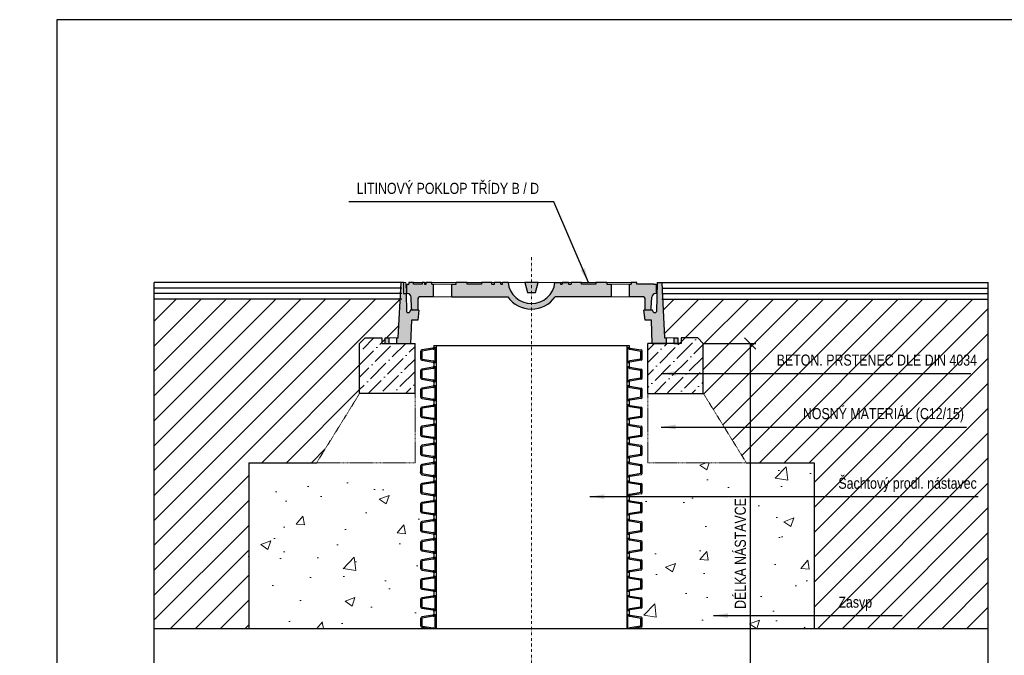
# Model space of a CAD drawing. Header units: millimetres. Extents: x 1 to 417021, y 3 to 99846.
# Tile 10 of 53: x 291111 to 292887, y 77968 to 79115. Entities that reach past the tile are written whole.
import ezdxf

# ---------------------------------------------------------------- set-up
doc = ezdxf.new("R2010")
doc.units = ezdxf.units.MM
doc.linetypes.add('OSA', pattern=[10, 5, -2.5, 0, -2.5])
doc.linetypes.add('VERDECKT2', pattern=[4.7625, 3.175, -1.5875])
doc.layers.get('Defpoints').update_dxf_attribs({"color": 6, "lineweight": 5})
doc.layers.add('FRW-Kontur', color=7, linetype='Continuous', lineweight=15)
for name, color, linetype in [('KOTY', 7, 'Continuous'), ('Obvodová - silná', 7, 'Continuous'), ('RAMECEK', 7, 'Continuous')]:
    doc.layers.add(name, color=color, linetype=linetype)
doc.layers.add('TP_00', color=7, linetype='Continuous', lineweight=5, plot=False)
doc.styles.add('BEMSTIL', font='isocp3.shx', dxfattribs={"width": 0.8})
doc.styles.add('TPkoty', font='arial.ttf', dxfattribs={"width": 0.8, "height": 2})
doc.styles.add('TPpoznámky', font='arial.ttf', dxfattribs={"width": 0.8, "height": 2})
doc.dimstyles.new('BEMASS', dxfattribs={"dimscale": 7.5, "dimtxt": 3.5, "dimasz": 3.5, "dimexe": 2, "dimexo": 2, "dimgap": 1, "dimtad": 1, "dimdec": 0, "dimtxsty": 'BEMSTIL', "dimcen": 3, "dimclrd": 256, "dimclre": 256, "dimclrt": 256, "dimadec": 0, "dimazin": 0, "dimtfac": 0.875, "dimtdec": 0, "dimtmove": 0, "dimatfit": 0, "dimfxl": 1, "dimtolj": 1, "dimlwd": 25, "dimlwe": 25, "dimarcsym": 0})
doc.dimstyles.new('TPM', dxfattribs={"dimscale": 0, "dimtxt": 2, "dimasz": 2, "dimexe": 1, "dimexo": 1, "dimgap": 0.5, "dimtad": 1, "dimzin": 1, "dimtxsty": 'TPkoty', "dimblk": 'OBLIQUE', "dimcen": 2.5, "dimclrd": 256, "dimclre": 256, "dimclrt": 256, "dimazin": 0, "dimtfac": 1, "dimtmove": 1, "dimatfit": 3, "dimfxl": 5, "dimtfillclr": 256, "dimarcsym": 0})
pattern_1 = [(45, (247274.233, 89226.702), (-22.45064, 22.45064), [])]

# ---------------------------------------------------------------- blocks, each defined once
blk = doc.blocks.new('Rohrelement DN350')
for p, q in [((-0.1995, 0.0099), (-0.1995, 0.0245)), ((-0.1777, 0.0297), (-0.1978, 0.0265)), ((-0.1774, 0.0277), (-0.1975, 0.0245)), ((-0.1975, 0.0099), (-0.1975, 0.0245)), ((-0.176, 0.0344), (-0.176, 0.0316)), ((-0.174, 0.0028), (-0.174, 0.0316)), ((-0.172, 0.0344), (-0.172, 0)), ((0.172, 0.0344), (0.172, 0)), ((0.174, 0.0028), (0.174, 0.0316)), ((0.176, 0.0344), (0.176, 0.0316)), ((0.1774, 0.0277), (0.1975, 0.0245)), ((0.1777, 0.0297), (0.1978, 0.0265)), ((0.1975, 0.0099), (0.1975, 0.0245)), ((0.1995, 0.0099), (0.1995, 0.0245)), ((-0.1978, 0.0079), (-0.1777, 0.0047)), ((-0.1975, 0.0099), (-0.1774, 0.0067)), ((-0.176, 0.0028), (-0.176, 0)), ((0.176, 0.0028), (0.176, 0)), ((0.1975, 0.0099), (0.1774, 0.0067)), ((0.1978, 0.0079), (0.1777, 0.0047))]:
    blk.add_line(p, q)
for centre, radius, start, end in [((-0.1975, 0.0245), 0.002, 99, 180), ((-0.178, 0.0316), 0.002, 279, 0), ((-0.178, 0.0316), 0.004, 279, 0), ((0.178, 0.0316), 0.004, 180, 261), ((0.178, 0.0316), 0.002, 180, 261), ((0.1975, 0.0245), 0.002, 0, 81), ((-0.1975, 0.0099), 0.002, 180, 261), ((-0.178, 0.0028), 0.002, 0, 81), ((-0.178, 0.0028), 0.004, 0, 81), ((0.178, 0.0028), 0.004, 99, 180), ((0.178, 0.0028), 0.002, 99, 180), ((0.1975, 0.0099), 0.002, 279, 0)]:
    blk.add_arc(centre, radius, start, end)
blk = doc.blocks.new('_Oblique')
at = {"color": 0, "linetype": 'ByBlock', "lineweight": -2}
blk.add_line((-0.5, -0.5), (0.5, 0.5), dxfattribs=at)
blk = doc.blocks.new('*D89')
at = {"lineweight": -2, "transparency": 16777216}
for p, q in [((292343.9, 78530.9), (292438.5, 78530.9)), ((292428.5, 78530.9), (292428.5, 77737.1)), ((292403.9, 77737.1), (292438.5, 77737.1))]:
    blk.add_line(p, q, dxfattribs=at)
at = {"layer": 'Defpoints', "color": 0, "transparency": 16777216}
for p in [(292243.9, 78530.9), (292303.9, 77737.1), (292428.5, 77737.1)]:
    blk.add_point(p, dxfattribs=at)
at = {"lineweight": -2, "transparency": 16777216, "xscale": 20, "yscale": 20, "zscale": 20}
for p, rotation in [((292428.5, 78530.9), 90), ((292428.5, 77737.1), 270)]:
    blk.add_blockref('_Oblique', p, dxfattribs=dict(at, rotation=rotation))
at = {"transparency": 16777216, "insert": (292410.8, 78152.1), "char_height": 20, "attachment_point": 5, "rotation": 90, "style": 'TPkoty'}
blk.add_mtext('DÉLKA NÁSTAVCE', dxfattribs=at)

msp = doc.modelspace()

# ---------------------------------------------------------------- hatches: boundary and pattern name
at = {"lineweight": 5}
h = msp.add_hatch(color=7, dxfattribs=at)
h.paths.add_polyline_path([(291776.902, 78540.907), (291769.902, 78540.907), (291769.902, 78530.907), (291776.902, 78530.907)])
h.paths.add_polyline_path([(291817.369, 78572.907), (291828.91, 78572.907), (291830.902, 78590.907), (291815.275, 78590.907), (291814.501, 78588.019, -0.33945426), (291813.052, 78586.907), (291809.819, 78586.907, -0.4091108), (291808.319, 78588.381), (291807.751, 78620.907), (291802.902, 78620.907), (291802.902, 78640.907), (291798.902, 78640.907), (291793.661, 78540.907), (291790.902, 78540.907), (291790.902, 78530.907), (291807.338, 78530.907), (291815.902, 78530.907)])
h.paths.add_polyline_path([(292268.902, 78640.907), (292260.402, 78640.907), (292259.485, 78588.381, -0.4091108), (292257.986, 78586.907), (292254.752, 78586.907, -0.33945426), (292253.303, 78588.019), (292252.529, 78590.907), (292236.902, 78590.907), (292238.894, 78572.907), (292250.435, 78572.907), (292251.902, 78530.907), (292276.902, 78530.907), (292276.902, 78540.907), (292274.143, 78540.907)])
h.paths.add_polyline_path([(292297.902, 78540.907), (292290.902, 78540.907), (292290.902, 78530.907), (292297.902, 78530.907)])
h = msp.add_hatch(color=256, dxfattribs=at)
h.paths.add_polyline_path([(291857.402, 78614.907), (291857.402, 78637.907), (291853.902, 78637.907), (291853.902, 78640.907), (291843.902, 78640.907), (291843.902, 78637.907), (291840.902, 78637.907), (291840.902, 78640.907), (291836.902, 78640.907), (291836.902, 78637.907), (291820.902, 78637.907), (291820.902, 78640.907), (291812.902, 78640.907), (291812.902, 78637.907), (291808.902, 78637.907), (291808.902, 78620.907), (291809.687, 78620.907, -0.39895955), (291816.678, 78614.273), (291817.693, 78594.907), (291818.764, 78590.907), (291828.902, 78590.907), (291828.902, 78611.907, -0.41421356), (291831.902, 78614.907)])
h.paths.add_polyline_path([(291890.402, 78637.907), (291890.402, 78614.907), (291991.117, 78614.907, 0.24193575), (292033.882, 78592.907, 0.0001901), (292033.922, 78592.907, 0.24193575), (292076.687, 78614.907), (292177.402, 78614.907), (292177.402, 78637.907), (292169.902, 78637.907), (292169.902, 78640.907), (292149.902, 78640.907), (292149.902, 78637.907), (292123.902, 78637.907), (292123.902, 78640.907), (292105.402, 78640.907), (292105.402, 78637.907), (292100.402, 78637.907), (292100.402, 78640.907), (292089.402, 78640.907), (292089.402, 78637.907), (292086.402, 78637.907), (292086.402, 78640.907), (292076.257, 78640.907, -0.89718595), (291991.548, 78640.907), (291981.402, 78640.907), (291981.402, 78637.907), (291978.402, 78637.907), (291978.402, 78640.907), (291967.402, 78640.907), (291967.402, 78637.907), (291962.402, 78637.907), (291962.402, 78640.907), (291943.902, 78640.907), (291943.902, 78637.907), (291917.902, 78637.907), (291917.902, 78640.907), (291897.902, 78640.907), (291897.902, 78637.907)])
h.paths.add_polyline_path([(292258.902, 78620.907), (292258.902, 78637.907), (292254.922, 78637.907), (292254.902, 78637.907), (292254.882, 78637.907), (292223.902, 78637.907), (292223.902, 78640.907), (292213.902, 78640.907), (292213.902, 78637.907), (292210.402, 78637.907), (292210.402, 78614.907), (292235.902, 78614.907, -0.41421356), (292238.902, 78611.907), (292238.902, 78590.907), (292249.04, 78590.907), (292250.112, 78594.907), (292251.127, 78614.273, -0.39895955), (292258.117, 78620.907)])
msp.add_hatch(color=256, dxfattribs=at).paths.add_polyline_path([(292041.079, 78622.907), (292045.902, 78640.907), (292033.922, 78640.907), (292033.902, 78640.907), (292033.882, 78640.907), (292021.902, 78640.907), (292026.725, 78622.907)])
at = {"layer": 'TP_00'}
h = msp.add_hatch(dxfattribs=at)
h.set_pattern_fill('ANSI31', color=256, scale=10)
h.set_pattern_definition(pattern_1)
h.paths.add_polyline_path([(291628.84, 77782.559), (291628.84, 77821.934), (291725.965, 77821.934), (291725.965, 77782.559)], flags=9)
h.paths.add_polyline_path([(291353.215, 78610.907), (291353.214, 78016.907), (291523.902, 78016.907), (291523.902, 78315.907), (291646.355, 78315.907), (291723.902, 78440.907), (291723.902, 78530.907), (291733.902, 78540.907), (291763.902, 78540.907), (291763.902, 78530.907), (291769.902, 78530.907), (291769.902, 78540.907), (291793.661, 78540.907), (291797.33, 78610.907)])
h.paths.add_polyline_path([(291353.214, 77943.502), (291353.214, 77458.927), (291523.902, 77458.927), (291523.902, 77943.502)])
h = msp.add_hatch(dxfattribs=at)
h.set_pattern_fill('ANSI31', color=256, scale=10)
h.set_pattern_definition(pattern_1)
h.paths.add_polyline_path([(292543.902, 78016.907), (292857.969, 78016.907), (292857.969, 78610.907), (292270.474, 78610.907), (292274.143, 78540.907), (292276.902, 78540.907), (292290.902, 78540.907), (292297.902, 78540.907), (292297.902, 78530.907), (292303.902, 78530.907), (292303.902, 78540.907), (292333.902, 78540.907), (292343.902, 78530.907), (292343.902, 78440.907), (292421.449, 78315.907), (292543.902, 78315.907)])
h.paths.add_polyline_path([(292581.116, 78041.985), (292654.978, 78041.985), (292654.978, 78080.969), (292581.116, 78080.969)], flags=24)
h.paths.add_polyline_path([(292515.832, 78380.812), (292821.948, 78380.812), (292821.948, 78427.203), (292515.832, 78427.203)], flags=24)
h.paths.add_polyline_path([(292471.115, 78485.461), (292842.932, 78485.461), (292842.932, 78516.525), (292471.115, 78516.525)], flags=24)
h.paths.add_polyline_path([(292579.902, 78255.25), (292845.06, 78255.25), (292845.06, 78301.518), (292579.902, 78301.518)], flags=24)
h = msp.add_hatch(dxfattribs=at)
h.set_pattern_fill('ANSI36', color=256, scale=5, style=0)
h.set_pattern_definition([(45, (247274.233, 89226.702), (8.41899, 30.8696304), [39.6875, -7.9375, 0, -7.9375])])
h.paths.add_polyline_path([(291823.902, 78530.907), (291763.902, 78530.907), (291763.902, 78540.907), (291733.902, 78540.907), (291723.902, 78530.907), (291723.902, 78440.907), (291823.902, 78440.907)])
h.paths.add_polyline_path([(292343.902, 78530.907), (292333.902, 78540.907), (292303.902, 78540.907), (292303.902, 78530.907), (292243.902, 78530.907), (292243.902, 78440.907), (292343.902, 78440.907)])
h = msp.add_hatch(dxfattribs=at)
h.set_pattern_fill('AR-CONC', color=256)
h.set_pattern_definition([(50, (247274.23, 89226.7), (182.18467, -15.9391), [19.05, -209.55]), (355, (247274.23, 89226.7), (-35.2434, 191.05685), [15.24, -167.6406]), (100.45144, (247289.41, 89225.37), (146.94125, 175.11775), [16.19, -178.09024]), (46.1842, (247274.23, 89277.5), (271.079, -42.0423), [28.575, -314.325]), (96.63556, (247296.82, 89274), (237.4041, 247.4261), [24.285, -267.1356]), (351.18415, (247274.23, 89277.5), (237.4041, 247.4261), [22.86, -251.4597]), (21, (247299.63, 89264.8), (151.6144, -102.2652), [19.05, -209.55]), (326, (247299.63, 89264.8), (61.802, 184.188), [15.24, -167.64]), (71.45144, (247312.27, 89256.28), (213.4164, 81.9228), [16.19, -178.08994]), (37.5, (247274.23, 89226.7), (3.0886, 84.55504), [0, -165.608, 0, -170.18, 0, -168.275]), (7.5, (247274.23, 89226.7), (66.81966, 100.18057), [0, -97.028, 0, -161.798, 0, -64.135]), (327.5, (247217.59, 89226.7), (135.5906, -5.72874), [0, -63.5, 0, -198.12, 0, -262.89]), (317.5, (247192.19, 89226.7), (148.12918, 25.4265), [0, -82.55, 0, -131.572, 0, -186.69])])
h.paths.add_polyline_path([(291834.206, 78016.907), (291834.206, 78315.907), (291523.902, 78315.907), (291523.902, 78016.907)])
h.paths.add_polyline_path([(292543.902, 78016.907), (292543.902, 78315.907), (292234.2, 78315.907), (292234.2, 78016.907)])

# ---------------------------------------------------------------- linework, layer by layer
at = {"color": 7, "linetype": 'Continuous'}
for p, q in [((291793.661, 78540.907), (291798.902, 78640.907)), ((291802.902, 78640.907), (291798.902, 78640.907)), ((291802.902, 78640.907), (291802.902, 78620.907)), ((291808.902, 78620.907), (291808.902, 78637.907)), ((291808.902, 78637.907), (291812.902, 78637.907)), ((291812.902, 78640.907), (291812.902, 78637.907)), ((291820.902, 78640.907), (291812.902, 78640.907)), ((291820.902, 78637.907), (291820.902, 78640.907)), ((291836.902, 78637.907), (291820.902, 78637.907)), ((291836.902, 78640.907), (291836.902, 78637.907)), ((291840.902, 78640.907), (291836.902, 78640.907)), ((291840.902, 78640.907), (291840.902, 78637.907)), ((291840.902, 78637.907), (291843.902, 78637.907)), ((291843.902, 78637.907), (291843.902, 78640.907)), ((291853.902, 78640.907), (291843.902, 78640.907)), ((291853.902, 78637.907), (291853.902, 78640.907)), ((291853.902, 78637.907), (291857.402, 78637.907)), ((291857.402, 78614.907), (291857.402, 78637.907)), ((291890.402, 78614.907), (291890.402, 78637.907)), ((291890.402, 78637.907), (291897.902, 78637.907)), ((291897.902, 78637.907), (291897.902, 78640.907)), ((291917.902, 78640.907), (291897.902, 78640.907)), ((291917.902, 78637.907), (291917.902, 78640.907)), ((291943.902, 78637.907), (291917.902, 78637.907)), ((291943.902, 78640.907), (291943.902, 78637.907)), ((291962.402, 78640.907), (291943.902, 78640.907)), ((291962.402, 78637.907), (291962.402, 78640.907)), ((291962.402, 78637.907), (291967.402, 78637.907)), ((291967.402, 78637.907), (291967.402, 78640.907)), ((291978.402, 78640.907), (291967.402, 78640.907)), ((291978.402, 78637.907), (291978.402, 78640.907)), ((291978.402, 78637.907), (291981.402, 78637.907)), ((291981.402, 78637.907), (291981.402, 78640.907)), ((291991.548, 78640.907), (291981.402, 78640.907)), ((292021.902, 78640.907), (292026.725, 78622.907)), ((292033.902, 78640.907), (292021.902, 78640.907)), ((292045.902, 78640.907), (292033.902, 78640.907)), ((292041.079, 78622.907), (292045.902, 78640.907)), ((292076.257, 78640.907), (292086.402, 78640.907)), ((292086.402, 78640.907), (292086.402, 78637.907)), ((292086.402, 78637.907), (292089.402, 78637.907)), ((292089.402, 78640.907), (292100.402, 78640.907)), ((292089.402, 78640.907), (292089.402, 78637.907)), ((292100.402, 78640.907), (292089.402, 78640.907)), ((292100.402, 78640.907), (292100.402, 78637.907)), ((292100.402, 78637.907), (292105.402, 78637.907)), ((292105.402, 78640.907), (292105.402, 78637.907)), ((292123.902, 78640.907), (292105.402, 78640.907)), ((292123.902, 78637.907), (292123.902, 78640.907)), ((292149.902, 78637.907), (292123.902, 78637.907)), ((292149.902, 78640.907), (292149.902, 78637.907)), ((292169.902, 78640.907), (292149.902, 78640.907)), ((292169.902, 78640.907), (292169.902, 78637.907)), ((292169.902, 78637.907), (292177.402, 78637.907)), ((292177.402, 78637.907), (292177.402, 78614.907)), ((292210.402, 78637.907), (292210.402, 78614.907)), ((292210.402, 78637.907), (292213.902, 78637.907)), ((292213.902, 78640.907), (292213.902, 78637.907)), ((292223.902, 78640.907), (292213.902, 78640.907)), ((292223.902, 78637.907), (292223.902, 78640.907)), ((292254.902, 78637.907), (292223.902, 78637.907)), ((292254.902, 78637.907), (292258.902, 78637.907)), ((292258.902, 78637.907), (292258.902, 78620.907)), ((292260.402, 78640.907), (292259.485, 78588.381)), ((292260.402, 78640.907), (292268.902, 78640.907)), ((292268.902, 78640.907), (292274.143, 78540.907)), ((291802.902, 78620.907), (291807.751, 78620.907)), ((291807.751, 78620.907), (291808.319, 78588.381)), ((291808.902, 78620.907), (291809.687, 78620.907)), ((291817.693, 78594.907), (291816.678, 78614.273)), ((291828.902, 78611.907), (291828.902, 78590.907)), ((291857.402, 78614.907), (291831.902, 78614.907)), ((291890.402, 78614.907), (291991.117, 78614.907)), ((292026.725, 78622.907), (292041.079, 78622.907)), ((292177.402, 78614.907), (292076.687, 78614.907)), ((292177.402, 78614.907), (292081.402, 78614.907)), ((292235.902, 78614.907), (292210.402, 78614.907)), ((292238.902, 78590.907), (292238.902, 78611.907)), ((292250.112, 78594.907), (292251.127, 78614.273)), ((292258.902, 78620.907), (292258.117, 78620.907)), ((291815.275, 78590.907), (291814.501, 78588.019)), ((291830.902, 78590.907), (291815.275, 78590.907)), ((291818.764, 78590.907), (291817.693, 78594.907)), ((291828.902, 78590.907), (291818.764, 78590.907)), ((291830.902, 78590.907), (291828.91, 78572.907)), ((292238.894, 78572.907), (292236.902, 78590.907)), ((292252.529, 78590.907), (292236.902, 78590.907)), ((292249.04, 78590.907), (292238.902, 78590.907)), ((292249.04, 78590.907), (292250.112, 78594.907)), ((292253.303, 78588.019), (292252.529, 78590.907)), ((291809.819, 78586.907), (291813.052, 78586.907)), ((291817.369, 78572.907), (291815.902, 78530.907)), ((291828.91, 78572.907), (291817.369, 78572.907)), ((292250.435, 78572.907), (292238.894, 78572.907)), ((292251.902, 78530.907), (292250.435, 78572.907)), ((292254.752, 78586.907), (292257.986, 78586.907)), ((291769.902, 78540.907), (291776.902, 78540.907)), ((291769.902, 78530.907), (291769.902, 78540.907)), ((291776.902, 78530.907), (291776.902, 78540.907)), ((291790.902, 78530.907), (291790.902, 78540.907)), ((291790.902, 78540.907), (291793.661, 78540.907)), ((292274.143, 78540.907), (292276.902, 78540.907)), ((292276.902, 78540.907), (292276.902, 78530.907)), ((292290.902, 78540.907), (292290.902, 78530.907)), ((292290.902, 78540.907), (292297.902, 78540.907)), ((292297.902, 78540.907), (292297.902, 78530.907)), ((291769.902, 78530.907), (291776.902, 78530.907)), ((291790.902, 78530.907), (291807.338, 78530.907)), ((291807.338, 78530.907), (291815.902, 78530.907)), ((292251.902, 78530.907), (292276.902, 78530.907)), ((292290.902, 78530.907), (292297.902, 78530.907))]:
    msp.add_line(p, q, dxfattribs=at)
at = {"color": 7, "linetype": 'Continuous', "lineweight": 5}
for p, q in [((291807.402, 78640.907), (291802.902, 78640.907)), ((291807.402, 78640.907), (291807.751, 78620.907)), ((291820.902, 78640.907), (291836.902, 78640.907)), ((291843.902, 78640.907), (291840.902, 78640.907)), ((291897.902, 78640.907), (291853.902, 78640.907)), ((291857.402, 78637.907), (291890.402, 78637.907)), ((291917.902, 78640.907), (291943.902, 78640.907)), ((291967.402, 78640.907), (291962.402, 78640.907)), ((291981.402, 78640.907), (291978.402, 78640.907)), ((292021.902, 78640.907), (291991.548, 78640.907)), ((292076.257, 78640.907), (292045.902, 78640.907)), ((292086.402, 78640.907), (292089.402, 78640.907)), ((292100.402, 78640.907), (292105.402, 78640.907)), ((292123.902, 78640.907), (292149.902, 78640.907)), ((292213.902, 78640.907), (292169.902, 78640.907)), ((292177.402, 78637.907), (292210.402, 78637.907)), ((291890.402, 78614.907), (291857.402, 78614.907)), ((292210.402, 78614.907), (292177.402, 78614.907)), ((292210.402, 78614.907), (292177.402, 78614.907)), ((291776.902, 78540.907), (291790.902, 78540.907)), ((292276.902, 78540.907), (292290.902, 78540.907)), ((291776.902, 78530.907), (291790.902, 78530.907)), ((292276.902, 78530.907), (292290.902, 78530.907))]:
    msp.add_line(p, q, dxfattribs=at)
at = {"color": 7, "linetype": 'Continuous', "lineweight": 13}
for p, q in [((292089.402, 78640.907), (292086.402, 78640.907)), ((292105.402, 78640.907), (292100.402, 78640.907))]:
    msp.add_line(p, q, dxfattribs=at)
for p, q in [((291723.902, 78530.907), (291733.902, 78540.907)), ((291733.902, 78540.907), (291763.902, 78540.907)), ((291763.902, 78540.907), (291763.902, 78530.907)), ((292303.902, 78540.907), (292303.902, 78530.907)), ((292333.902, 78540.907), (292303.902, 78540.907)), ((292343.902, 78530.907), (292333.902, 78540.907)), ((291723.902, 78440.907), (291723.902, 78530.907)), ((291763.902, 78530.907), (291823.902, 78530.907)), ((291823.902, 78440.907), (291823.902, 78530.907)), ((292243.902, 78440.907), (292243.902, 78530.907)), ((292303.902, 78530.907), (292243.902, 78530.907)), ((292343.902, 78440.907), (292343.902, 78530.907)), ((291823.902, 78440.907), (291723.902, 78440.907)), ((292243.902, 78440.907), (292343.902, 78440.907)), ((291856.215, 78040.829), (291836.089, 78037.641)), ((291856.528, 78038.854), (291836.402, 78035.666)), ((291857.902, 78045.574), (291857.902, 78042.804)), ((291859.902, 78016.907), (291859.902, 78042.804)), ((291861.902, 78045.574), (291861.902, 78016.907)), ((292205.902, 78045.574), (292205.902, 78016.907)), ((292207.902, 78016.907), (292207.902, 78042.804)), ((292209.902, 78045.574), (292209.902, 78042.804)), ((292211.276, 78038.854), (292231.402, 78035.666)), ((292211.589, 78040.829), (292231.715, 78037.641)), ((291834.402, 78021.082), (291834.402, 78035.666)), ((291836.402, 78021.082), (291836.402, 78035.666)), ((291836.402, 78021.082), (291856.528, 78017.895)), ((292231.402, 78021.082), (292211.276, 78017.895)), ((292231.402, 78021.082), (292231.402, 78035.666)), ((292233.402, 78021.082), (292233.402, 78035.666)), ((291836.089, 78019.107), (291849.979, 78016.907)), ((292231.715, 78019.107), (292217.826, 78016.907))]:
    msp.add_line(p, q)
msp.add_lwpolyline([(291177.409, 76144.913), (295377.409, 76144.913), (295377.409, 79114.913), (291177.409, 79114.913)], close=True)
at = {"color": 7, "linetype": 'Continuous'}
for centre, radius, start, end in [((292033.902, 78645.511), 42.604, 186.203983, 353.796017), ((291809.687, 78613.907), 7, 3, 90), ((291831.902, 78611.907), 3, 90, 180), ((292033.902, 78645.511), 52.604, 215.575989, 270), ((292033.902, 78645.511), 52.604, 270, 324.424011), ((292235.902, 78611.907), 3, 0, 90), ((292258.117, 78613.907), 7, 90, 177), ((291809.819, 78588.407), 1.5, 181, 270), ((291813.052, 78588.407), 1.5, 270, 345), ((292254.752, 78588.407), 1.5, 195, 270), ((292257.986, 78588.407), 1.5, 270, 359)]:
    msp.add_arc(centre, radius, start, end, dxfattribs=at)
for centre, radius, start, end in [((291855.902, 78042.804), 2, 279, 0), ((291855.902, 78042.804), 4, 279, 0), ((292211.902, 78042.804), 4, 180, 261), ((292211.902, 78042.804), 2, 180, 261), ((291836.402, 78035.666), 2, 99, 180), ((291836.402, 78021.082), 2, 180, 261), ((292231.402, 78035.666), 2, 0, 81), ((292231.402, 78021.082), 2, 279, 0), ((291855.902, 78013.944), 4, 47.798279, 81), ((292211.902, 78013.944), 4, 99, 132.201721)]:
    msp.add_arc(centre, radius, start, end)
at = {"layer": 'FRW-Kontur', "color": 8, "lineweight": 30}
for p, q in [((291799.804, 78640.907), (291353.215, 78640.907)), ((291799.804, 78630.907), (291353.215, 78630.907)), ((292268.902, 78640.907), (292857.969, 78640.907)), ((292268.902, 78630.907), (292857.969, 78630.907)), ((291799.804, 78620.907), (291353.215, 78620.907)), ((291799.804, 78610.907), (291353.215, 78610.907)), ((292268.902, 78620.907), (292857.969, 78620.907)), ((292268.902, 78610.907), (292857.969, 78610.907))]:
    msp.add_line(p, q, dxfattribs=at)
at = {"layer": 'FRW-Kontur', "linetype": 'VERDECKT2', "lineweight": 13, "ltscale": 0.5}
for points in [[(291723.902, 78440.907), (291646.355, 78315.907), (291823.902, 78315.907), (291823.902, 78440.907)], [(292343.902, 78440.907), (292421.449, 78315.907), (292243.902, 78315.907), (292243.902, 78440.907)]]:
    msp.add_lwpolyline(points, dxfattribs=at)
at = {"layer": 'KOTY'}
for p, q in [((291523.902, 78315.907), (291523.902, 78016.907)), ((291523.902, 78315.907), (291646.355, 78315.907)), ((292421.449, 78315.907), (292543.902, 78315.907)), ((292543.902, 78315.907), (292543.902, 78016.907))]:
    msp.add_line(p, q, dxfattribs=at)
at = {"layer": 'Obvodová - silná'}
msp.add_line((291857.902, 78527.174), (292209.902, 78527.174), dxfattribs=at)
at = {"layer": 'RAMECEK'}
for p, q in [((291353.214, 76687.102), (291353.215, 78640.907)), ((292857.969, 76687.102), (292857.969, 78640.907)), ((291353.214, 78016.907), (292857.969, 78016.907))]:
    msp.add_line(p, q, dxfattribs=at)
at = {"layer": 'TP_00', "color": 0, "linetype": 'OSA'}
msp.add_line((292033.902, 78686.475), (292033.902, 77026.434), dxfattribs=at)

# ---------------------------------------------------------------- block references
at = {"xscale": 1000, "yscale": 1000, "zscale": 1000}
for p in [(292033.902, 78492.774), (292033.902, 78458.374), (292033.902, 78423.974), (292033.902, 78389.574), (292033.902, 78355.174), (292033.902, 78320.774), (292033.902, 78286.374), (292033.902, 78251.974), (292033.902, 78217.574), (292033.902, 78183.174), (292033.902, 78148.774), (292033.902, 78114.374), (292033.902, 78079.974), (292033.902, 78045.574)]:
    msp.add_blockref('Rohrelement DN350', p, dxfattribs=at)

# ---------------------------------------------------------------- texts
at = {"linetype": 'Continuous', "style": 'TPpoznámky', "width": 0.8}
for s, p in [('LITINOVÝ POKLOP TŘÍDY B / D', (291718.531, 78800.677)), ('BETON. PRSTENEC DLE DIN 4034', (292476.292, 78490.993)), ('NOSNÝ MATERIÁL (C12/15)', (292523.564, 78394.424)), ('Šachtový prodl. nástavec', (292587.613, 78268.841)), ('Zásyp', (292587.613, 78054.363))]:
    msp.add_text(s, height=20, dxfattribs=at).set_placement(p)
at = {"layer": 'KOTY', "insert": (291110.535, 78793.609), "char_height": 26.25, "attachment_point": 9, "style": 'BEMSTIL'}
msp.add_mtext('\\W0.8;\\P', dxfattribs=at)

# ---------------------------------------------------------------- dimensions: what is measured, and where the dimension line sits
dim = msp.add_linear_dim(base=(292428.541, 77737.102), p1=(292243.902, 78530.907), p2=(292303.902, 77737.102), angle=90, text='DÉLKA NÁSTAVCE', dimstyle='TPM', override={"dimscale": 0, "dimexo": 10, "dimdec": 0, "dimtix": 0, "dimtofl": 1, "dimtmove": 1, "dimatfit": 3})
dim.commit()
dim.dimension.update_dxf_attribs({"geometry": '*D89', "text_midpoint": (292428.541, 78152.072), "dimtype": 128})

# ---------------------------------------------------------------- leaders
at = {"layer": 'KOTY'}
for points in [[(292136.767, 78640.907), (292074.175, 78786.109), (291704.576, 78786.109)], [(292267.639, 78476.827), (292539.85, 78476.827), (292826.333, 78476.827)], [(292267.639, 78380.257), (292539.85, 78380.257), (292818.802, 78380.257)], [(292139.379, 78254.675), (292411.59, 78254.675), (292840.041, 78254.675)], [(292362.188, 78040.196), (292524.709, 78040.196), (292702.791, 78040.196)]]:
    msp.add_leader(points, dimstyle='BEMASS', dxfattribs=at)

doc.saveas('drawing.dxf')
